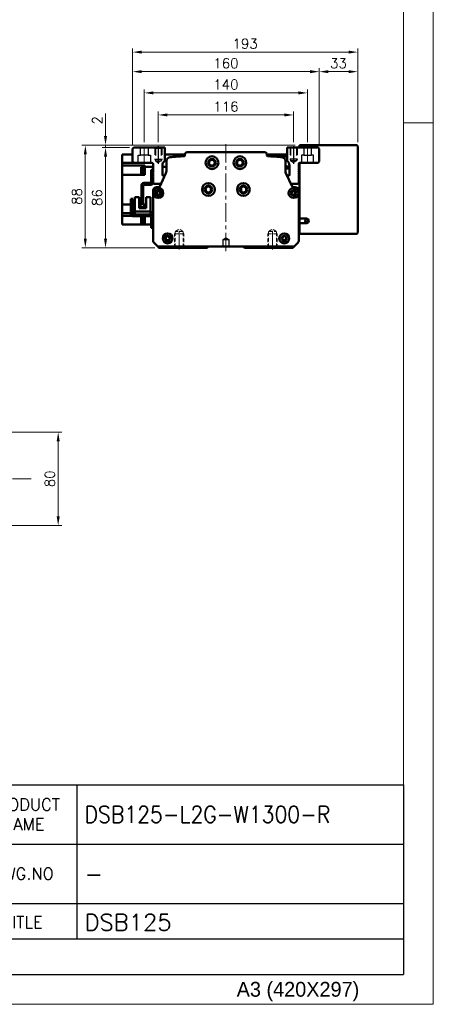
# Model space of a CAD drawing. Header units: millimetres. Extents: x 46891 to 50687, y 6223 to 10043.
# Tile 4 of 5: x 50332 to 50687, y 8529 to 9374. Entities that reach past the tile are written whole.
import ezdxf

# ---------------------------------------------------------------- set-up
doc = ezdxf.new("R2010")
doc.units = ezdxf.units.MM
doc.header["$LTSCALE"] = 0.5
for name, pattern in [('CENTER', [50.8, 31.75, -6.35, 6.35, -6.35]), ('HIDDEN', [9.525, 6.35, -3.175]), ('HIDDENX2', [19.05, 12.7, -6.35])]:
    doc.linetypes.add(name, pattern=pattern)
doc.layers.get('0').update_dxf_attribs({"lineweight": 20})
doc.layers.add('1', color=1, linetype='CENTER', lineweight=13)
doc.layers.add('외형선(ISO)', color=7, linetype='Continuous', lineweight=50)
for name, color, linetype in [('2', 2, 'HIDDENX2'), ('3', 3, 'Continuous'), ('C', 1, 'CENTER')]:
    doc.layers.add(name, color=color, linetype=linetype)
doc.styles.add('ACISOGDT', font='amgdt.shx')
doc.styles.add('DSR TEXT', font='romans.shx', dxfattribs={"bigfont": 'whgtxt.shx'})
doc.styles.get("Standard").update_dxf_attribs({"font": 'romans.shx', "bigfont": 'whgtxt.shx'})
doc.dimstyles.new('DSR', dxfattribs={"dimscale": 2, "dimtxt": 3, "dimasz": 3, "dimexe": 0.5, "dimexo": 0.5, "dimgap": 0.5, "dimtad": 1, "dimdsep": 46, "dimtxsty": 'Standard', "dimcen": 2.5, "dimclrd": 4, "dimclre": 4, "dimclrt": 2, "dimadec": 0, "dimazin": 2, "dimtfac": 1, "dimtmove": 0, "dimatfit": 3, "dimfxl": 0, "dimlwd": -1, "dimlwe": -1, "dimarcsym": 0})

# ---------------------------------------------------------------- blocks, each defined once
blk = doc.blocks.new('A$C13F00394')
at = {"layer": '3'}
for p, q in [((0, 32), (202.32, 32)), ((147.32, 32), (147.32, 6)), ((202.32, 32), (202.32, 0)), ((97.32, 22), (202.32, 22)), ((129.32, 12), (202.32, 12)), ((202.32, 6), (129.32, 6)), ((0, 0), (202.32, 0))]:
    blk.add_line(p, q, dxfattribs=at)
at = {"color": 7, "char_height": 2, "attachment_point": 5, "style": 'DSR TEXT'}
for s, insert in [('PRODUCT\\PNAME', (138.32, 27)), ('DWG.NO', (138.32, 17)), ('TITLE', (138.32, 8.83))]:
    blk.add_mtext(s, dxfattribs=dict(at, insert=insert))
blk = doc.blocks.new('A$C1C1952E1')
at = {"color": 1}
blk.add_lwpolyline([(0, 0), (420, 0), (420, 297), (0, 297)], close=True, dxfattribs=at)
at = {"color": 3}
blk.add_lwpolyline([(5, 5), (415, 5), (415, 292), (5, 292)], close=True, dxfattribs=at)
at = {"color": 7, "style": 'ACISOGDT'}
blk.add_text('A3 (420X297)', height=2.5, dxfattribs=at).set_placement((386.91, 1.28))
blk = doc.blocks.new('*D76')
at = {"color": 1, "linetype": 'ByBlock'}
for p, q in [((50451.36, 9269.31), (50451.36, 9295.56)), ((50459.16, 9292.56), (50559.56, 9292.56)), ((50567.36, 9269.31), (50567.36, 9295.56))]:
    blk.add_line(p, q, dxfattribs=at)
at = {"color": 1}
for points in [[(50459.16, 9293.86), (50459.16, 9291.26), (50451.36, 9292.56)], [(50559.56, 9293.86), (50559.56, 9291.26), (50567.36, 9292.56)]]:
    blk.add_solid(points, dxfattribs=at)
at = {"layer": 'Defpoints', "color": 0}
for p in [(50567.36, 9292.56), (50451.36, 9265.71), (50567.36, 9265.71)]:
    blk.add_point(p, dxfattribs=at)
at = {"color": 3, "insert": (50509.36, 9299.76), "char_height": 8.4, "attachment_point": 5, "style": 'DSR TEXT'}
blk.add_mtext('116', dxfattribs=at)
blk = doc.blocks.new('t8')
at = {"color": 2, "linetype": 'HIDDEN'}
for p, q in [((-4, 0), (-4, -12)), ((-3.4, -0.6), (-4, 0)), ((3.4, -0.6), (4, 0)), ((4, 0), (4, -12)), ((-3.4, -0.6), (3.4, -0.6)), ((-3.4, -0.6), (-3.4, -14)), ((3.4, -0.6), (3.4, -14)), ((-4, -12), (4, -12)), ((-4, -12), (-3.4, -13.04)), ((-3.4, -14), (3.4, -14)), ((-3.4, -14), (0, -15.96)), ((3.4, -14), (0, -15.96)), ((4, -12), (3.4, -13.04))]:
    blk.add_line(p, q, dxfattribs=at)
at = {"color": 1, "linetype": 'CENTER'}
blk.add_line((0, 1.44), (0, -17.13), dxfattribs=at)
blk = doc.blocks.new('A$C3CAC45BB')
blk.add_line((10.6, 20), (9, 20))
at = {"layer": '외형선(ISO)'}
for p, q in [((17.4, 50), (17.4, 38.6)), ((19, 50), (17.4, 50)), ((9, 20), (9, 36.5)), ((10.6, 36.5), (10.6, 20)), ((11.1, 38.6), (16.9, 38.6)), ((16.9, 37), (11.1, 37)), ((17.4, 38.6), (18.94, 38.6)), ((3.3, 26.5), (3.3, 14.1)), ((7, 26.5), (3.3, 26.5)), ((7, 17.1), (7, 26.5)), ((16.7, 26.5), (13, 26.5)), ((13, 26.5), (13, 17.1)), ((16.7, 14.1), (16.7, 26.5)), ((1.6, 25), (0, 25)), ((0, 22), (0, 25)), ((0, 22), (0, 12)), ((1.6, 25), (1.6, 22)), ((1.6, 12.1), (1.6, 22)), ((7, 18.1), (13, 18.1)), ((13, 17.8), (7, 17.8)), ((7, 17.1), (13, 17.1)), ((2, 10), (16.9, 10)), ((17, 11.6), (2.1, 11.6)), ((3.3, 11.6), (3.3, 14.1)), ((5.3, 14.1), (3.3, 14.1)), ((14.7, 14.1), (5.3, 14.1)), ((16.7, 14.1), (14.7, 14.1)), ((16.7, 14.1), (16.7, 11.6)), ((17.4, 9.5), (17.4, 3)), ((17.4, 0), (17.4, 3)), ((17.4, 0), (19, 0))]:
    blk.add_line(p, q, dxfattribs=at)
for centre, radius, start, end in [((11.1, 36.5), 2.1, 90, 180), ((11.1, 36.5), 0.5, 90, 180), ((16.9, 39.1), 0.5, 270, 0), ((16.9, 39.1), 2.1, 270, 346.22585), ((16.9, 39.1), 2.1, 346.22585, 0), ((2, 12), 2, 179.99989, 269.99989), ((2.1, 12.1), 0.5, 179.99989, 269.99989), ((16.9, 9.5), 0.5, 359.99989, 89.99989), ((17, 9.6), 2, 0.24541, 89.99989)]:
    blk.add_arc(centre, radius, start, end, dxfattribs=at)
blk = doc.blocks.new('*D79')
at = {"color": 1, "linetype": 'ByBlock'}
for p, q in [((50439.36, 9269.16), (50439.36, 9314.5)), ((50447.16, 9311.5), (50571.56, 9311.5)), ((50579.36, 9269.16), (50579.36, 9314.5))]:
    blk.add_line(p, q, dxfattribs=at)
at = {"color": 1}
for points in [[(50447.16, 9312.8), (50447.16, 9310.2), (50439.36, 9311.5)], [(50571.56, 9312.8), (50571.56, 9310.2), (50579.36, 9311.5)]]:
    blk.add_solid(points, dxfattribs=at)
at = {"layer": 'Defpoints', "color": 0}
for p in [(50579.36, 9311.5), (50439.36, 9265.56), (50579.36, 9265.56)]:
    blk.add_point(p, dxfattribs=at)
at = {"color": 3, "insert": (50509.36, 9318.7), "char_height": 8.4, "attachment_point": 5, "style": 'DSR TEXT'}
blk.add_mtext('140', dxfattribs=at)
blk = doc.blocks.new('*D78')
at = {"color": 1, "linetype": 'ByBlock'}
for p, q in [((50429.36, 9267.16), (50429.36, 9332.73)), ((50437.16, 9329.73), (50581.56, 9329.73)), ((50589.36, 9267.16), (50589.36, 9332.73))]:
    blk.add_line(p, q, dxfattribs=at)
at = {"color": 1}
for points in [[(50437.16, 9331.03), (50437.16, 9328.43), (50429.36, 9329.73)], [(50581.56, 9331.03), (50581.56, 9328.43), (50589.36, 9329.73)]]:
    blk.add_solid(points, dxfattribs=at)
at = {"layer": 'Defpoints', "color": 0}
for p in [(50589.36, 9329.73), (50429.36, 9263.56), (50589.36, 9263.56)]:
    blk.add_point(p, dxfattribs=at)
at = {"color": 3, "insert": (50509.36, 9336.93), "char_height": 8.4, "attachment_point": 5, "style": 'DSR TEXT'}
blk.add_mtext('160', dxfattribs=at)
blk = doc.blocks.new('*D80')
at = {"color": 1, "linetype": 'ByBlock'}
for p, q in [((50589.36, 9267.16), (50589.36, 9332.73)), ((50597.16, 9329.73), (50614.56, 9329.73)), ((50622.36, 9269.16), (50622.36, 9332.73))]:
    blk.add_line(p, q, dxfattribs=at)
at = {"color": 1}
for points in [[(50597.16, 9331.03), (50597.16, 9328.43), (50589.36, 9329.73)], [(50614.56, 9331.03), (50614.56, 9328.43), (50622.36, 9329.73)]]:
    blk.add_solid(points, dxfattribs=at)
at = {"layer": 'Defpoints', "color": 0}
for p in [(50622.36, 9329.73), (50622.36, 9265.56), (50589.36, 9263.56)]:
    blk.add_point(p, dxfattribs=at)
at = {"color": 3, "insert": (50605.86, 9336.93), "char_height": 8.4, "attachment_point": 5, "style": 'DSR TEXT'}
blk.add_mtext('33', dxfattribs=at)
blk = doc.blocks.new('*D81')
at = {"color": 1, "linetype": 'ByBlock'}
for p, q in [((50429.36, 9267.16), (50429.36, 9349.5)), ((50614.56, 9346.5), (50437.16, 9346.5)), ((50622.36, 9269.16), (50622.36, 9349.5))]:
    blk.add_line(p, q, dxfattribs=at)
at = {"color": 1}
for points in [[(50437.16, 9347.8), (50437.16, 9345.2), (50429.36, 9346.5)], [(50614.56, 9347.8), (50614.56, 9345.2), (50622.36, 9346.5)]]:
    blk.add_solid(points, dxfattribs=at)
at = {"layer": 'Defpoints', "color": 0}
for p in [(50429.36, 9346.5), (50622.36, 9265.56), (50429.36, 9263.56)]:
    blk.add_point(p, dxfattribs=at)
at = {"color": 3, "insert": (50525.86, 9353.7), "char_height": 8.4, "attachment_point": 5, "style": 'DSR TEXT'}
blk.add_mtext('193', dxfattribs=at)
blk = doc.blocks.new('*D82')
at = {"color": 1, "linetype": 'ByBlock'}
for p, q in [((50426.76, 9264.56), (50403.1, 9264.56)), ((50406.1, 9256.76), (50406.1, 9186.36)), ((50448.26, 9178.56), (50403.1, 9178.56))]:
    blk.add_line(p, q, dxfattribs=at)
at = {"color": 1}
for points in [[(50404.8, 9256.76), (50407.4, 9256.76), (50406.1, 9264.56)], [(50404.8, 9186.36), (50407.4, 9186.36), (50406.1, 9178.56)]]:
    blk.add_solid(points, dxfattribs=at)
at = {"layer": 'Defpoints', "color": 0}
for p in [(50430.36, 9264.56), (50406.1, 9178.56), (50451.86, 9178.56)]:
    blk.add_point(p, dxfattribs=at)
at = {"color": 3, "insert": (50398.9, 9221.56), "char_height": 8.4, "attachment_point": 5, "rotation": 90, "style": 'DSR TEXT'}
blk.add_mtext('86', dxfattribs=at)
blk = doc.blocks.new('*D88')
at = {"color": 1, "linetype": 'ByBlock'}
for p, q in [((50406.1, 9274.36), (50406.1, 9293.76)), ((50568.76, 9266.56), (50403.1, 9266.56)), ((50406.1, 9264.56), (50406.1, 9266.56)), ((50426.76, 9264.56), (50403.1, 9264.56)), ((50406.1, 9256.76), (50406.1, 9248.95))]:
    blk.add_line(p, q, dxfattribs=at)
at = {"color": 1}
for points in [[(50404.8, 9274.36), (50407.4, 9274.36), (50406.1, 9266.56)], [(50404.8, 9256.76), (50407.4, 9256.76), (50406.1, 9264.56)]]:
    blk.add_solid(points, dxfattribs=at)
at = {"layer": 'Defpoints', "color": 0}
for p in [(50406.1, 9266.56), (50572.36, 9266.56), (50430.36, 9264.56)]:
    blk.add_point(p, dxfattribs=at)
at = {"color": 3, "insert": (50398.9, 9287.96), "char_height": 8.4, "attachment_point": 5, "rotation": 90, "style": 'DSR TEXT'}
blk.add_mtext('2', dxfattribs=at)
blk = doc.blocks.new('*D89')
at = {"color": 1, "linetype": 'ByBlock'}
for p, q in [((50568.76, 9266.56), (50385.77, 9266.56)), ((50388.77, 9258.76), (50388.77, 9186.36)), ((50448.26, 9178.56), (50385.77, 9178.56))]:
    blk.add_line(p, q, dxfattribs=at)
at = {"color": 1}
for points in [[(50387.47, 9258.76), (50390.07, 9258.76), (50388.77, 9266.56)], [(50387.47, 9186.36), (50390.07, 9186.36), (50388.77, 9178.56)]]:
    blk.add_solid(points, dxfattribs=at)
at = {"layer": 'Defpoints', "color": 0}
for p in [(50572.36, 9266.56), (50388.77, 9178.56), (50451.86, 9178.56)]:
    blk.add_point(p, dxfattribs=at)
at = {"color": 3, "insert": (50381.57, 9222.56), "char_height": 8.4, "attachment_point": 5, "rotation": 90, "style": 'DSR TEXT'}
blk.add_mtext('88', dxfattribs=at)
blk = doc.blocks.new('*D94')
at = {"color": 1, "linetype": 'ByBlock'}
for p, q in [((50281.9, 9020.17), (50368.5, 9020.17)), ((50365.5, 9012.37), (50365.5, 8947.97)), ((50281.9, 8940.17), (50368.5, 8940.17))]:
    blk.add_line(p, q, dxfattribs=at)
at = {"color": 1}
for points in [[(50364.2, 9012.37), (50366.8, 9012.37), (50365.5, 9020.17)], [(50364.2, 8947.97), (50366.8, 8947.97), (50365.5, 8940.17)]]:
    blk.add_solid(points, dxfattribs=at)
at = {"layer": 'Defpoints', "color": 0}
for p in [(50278.3, 9020.17), (50278.3, 8940.17), (50365.5, 8940.17)]:
    blk.add_point(p, dxfattribs=at)
at = {"color": 3, "insert": (50358.3, 8980.17), "char_height": 8.4, "attachment_point": 5, "rotation": 90, "style": 'DSR TEXT'}
blk.add_mtext('80', dxfattribs=at)

msp = doc.modelspace()

# ---------------------------------------------------------------- linework, layer by layer
at = {"color": 1}
msp.add_line((50687.20972, 9285.82874), (50661.72712, 9285.82874), dxfattribs=at)
at = {"layer": '1'}
for p, q in [((50439.35682, 9265.55564), (50439.35682, 9250.55564)), ((50509.35682, 9267.55564), (50509.35682, 9174.55564)), ((50579.35682, 9265.55564), (50579.35682, 9250.55564)), ((50342.25224, 8980.17354), (48722.25224, 8980.17354))]:
    msp.add_line(p, q, dxfattribs=at)
at = {"layer": '2'}
for p, q in [((50434.10682, 9251.55564), (50434.10682, 9258.05564)), ((50434.10682, 9258.05564), (50436.05682, 9258.05564)), ((50436.05682, 9258.05564), (50436.05682, 9264.55564)), ((50442.65682, 9258.05564), (50436.05682, 9258.05564)), ((50442.65682, 9264.55564), (50442.65682, 9258.05564)), ((50442.65682, 9258.05564), (50444.60682, 9258.05564)), ((50444.60682, 9258.05564), (50444.60682, 9251.55564)), ((50448.35682, 9264.55564), (50448.35682, 9254.55564)), ((50448.85682, 9264.05564), (50448.35682, 9264.55564)), ((50448.85682, 9264.05564), (50448.85682, 9253.05564)), ((50448.85682, 9264.05564), (50453.85682, 9264.05564)), ((50453.85682, 9264.05564), (50454.35682, 9264.55564)), ((50453.85682, 9264.05564), (50453.85682, 9253.05564)), ((50454.35682, 9264.55564), (50454.35682, 9254.55564)), ((50564.35682, 9264.55564), (50564.35682, 9254.55564)), ((50564.85682, 9264.05564), (50564.35682, 9264.55564)), ((50564.85682, 9264.05564), (50564.85682, 9253.05564)), ((50569.85682, 9264.05564), (50564.85682, 9264.05564)), ((50569.85682, 9264.05564), (50570.35682, 9264.55564)), ((50569.85682, 9264.05564), (50569.85682, 9253.05564)), ((50570.35682, 9264.55564), (50570.35682, 9254.55564)), ((50576.05682, 9258.05564), (50574.10682, 9258.05564)), ((50574.10682, 9258.05564), (50574.10682, 9251.55564)), ((50576.05682, 9264.55564), (50576.05682, 9258.05564)), ((50576.05682, 9258.05564), (50582.65682, 9258.05564)), ((50582.65682, 9258.05564), (50582.65682, 9264.55564)), ((50584.60682, 9258.05564), (50582.65682, 9258.05564)), ((50584.60682, 9251.55564), (50584.60682, 9258.05564)), ((50448.35682, 9254.55564), (50454.35682, 9254.55564)), ((50448.35682, 9254.55564), (50448.85682, 9253.68961)), ((50448.85682, 9253.05564), (50451.35682, 9251.61226)), ((50448.85682, 9253.05564), (50453.85682, 9253.05564)), ((50453.85682, 9253.05564), (50451.35682, 9251.61226)), ((50454.35682, 9254.55564), (50453.85682, 9253.68961)), ((50570.35682, 9254.55564), (50564.35682, 9254.55564)), ((50564.35682, 9254.55564), (50564.85682, 9253.68961)), ((50569.85682, 9253.05564), (50564.85682, 9253.05564)), ((50564.85682, 9253.05564), (50567.35682, 9251.61226)), ((50569.85682, 9253.05564), (50567.35682, 9251.61226)), ((50570.35682, 9254.55564), (50569.85682, 9253.68961)), ((50506.85682, 9185.55564), (50509.35682, 9187.05779)), ((50506.85682, 9179.55564), (50506.85682, 9185.55564)), ((50506.85682, 9185.55564), (50511.85682, 9185.55564)), ((50509.35682, 9187.05779), (50511.85682, 9185.55564)), ((50511.85682, 9185.55564), (50511.85682, 9179.55564)), ((50511.85682, 9179.55564), (50506.85682, 9179.55564))]:
    msp.add_line(p, q, dxfattribs=at)
at = {"layer": '3'}
for p in [(50661.72712, 8717.56676), (49630.61213, 8554.47812)]:
    msp.add_line(p, (50661.72712, 8554.47812), dxfattribs=at)
at = {"layer": 'C'}
for p, q in [((50451.35682, 9265.70697), (50451.35682, 9250.72739)), ((50567.35682, 9265.70697), (50567.35682, 9250.72739))]:
    msp.add_line(p, q, dxfattribs=at)
at = {"layer": '외형선(ISO)'}
for p, q in [((50572.35682, 9265.55564), (50572.35682, 9266.55564)), ((50621.35682, 9266.55564), (50572.35682, 9266.55564)), ((50572.35682, 9264.55564), (50572.35682, 9265.55564)), ((50622.35682, 9191.55564), (50622.35682, 9265.55564)), ((50420.25682, 9255.05564), (50420.25682, 9258.55564)), ((50429.35682, 9258.55564), (50420.25682, 9258.55564)), ((50430.35682, 9264.55564), (50429.35682, 9263.55564)), ((50429.35682, 9263.55564), (50429.35682, 9252.55564)), ((50456.85682, 9264.55564), (50430.35682, 9264.55564)), ((50456.85682, 9253.08446), (50456.85682, 9264.55564)), ((50474.12942, 9258.55564), (50456.85682, 9258.55564)), ((50474.12942, 9258.55564), (50474.12942, 9257.77112)), ((50542.58423, 9260.55564), (50476.12942, 9260.55564)), ((50544.58423, 9257.77112), (50544.58423, 9258.55564)), ((50544.58423, 9258.55564), (50561.85682, 9258.55564)), ((50561.85682, 9256.84323), (50550.57827, 9256.84323)), ((50561.85682, 9264.55564), (50561.85682, 9253.08446)), ((50588.35682, 9264.55564), (50561.85682, 9264.55564)), ((50589.35682, 9263.55564), (50588.35682, 9264.55564)), ((50589.35682, 9252.55564), (50589.35682, 9263.55564)), ((50420.25682, 9255.05564), (50420.25682, 9251.55564)), ((50420.25682, 9251.55564), (50420.25682, 9249.06372)), ((50430.35682, 9251.55564), (50420.25682, 9251.55564)), ((50420.25682, 9244.55564), (50420.25682, 9249.06372)), ((50439.75682, 9249.06372), (50420.25682, 9249.06372)), ((50429.35682, 9252.55564), (50430.35682, 9251.55564)), ((50430.35682, 9251.55564), (50445.85682, 9251.55564)), ((50439.75682, 9249.06372), (50439.75682, 9248.51432)), ((50439.75682, 9248.11501), (50439.75682, 9248.51432)), ((50446.85682, 9250.55564), (50446.85682, 9244.05564)), ((50454.85682, 9241.05564), (50454.85682, 9249.08446)), ((50458.35682, 9253.21813), (50458.35682, 9244.65382)), ((50560.35682, 9244.65382), (50560.35682, 9253.21813)), ((50563.85682, 9248.30564), (50560.35682, 9248.30564)), ((50563.85682, 9249.08446), (50563.85682, 9241.05564)), ((50571.85682, 9244.05564), (50571.85682, 9250.55564)), ((50571.85682, 9249.55564), (50572.35682, 9249.55564)), ((50572.35682, 9203.55564), (50572.35682, 9251.42167)), ((50572.85682, 9251.55564), (50588.35682, 9251.55564)), ((50588.35682, 9251.55564), (50589.35682, 9252.55564)), ((50420.25682, 9244.55564), (50420.25682, 9241.05564)), ((50439.75682, 9241.05564), (50420.25682, 9241.05564)), ((50420.25682, 9215.75564), (50420.25682, 9241.05564)), ((50436.55682, 9242.0516), (50436.55682, 9247.6516)), ((50438.55682, 9247.6516), (50436.55682, 9247.6516)), ((50438.55682, 9242.0516), (50436.55682, 9242.0516)), ((50438.55682, 9241.9016), (50438.55682, 9247.8016)), ((50439.25682, 9247.8016), (50438.55682, 9247.8016)), ((50439.25682, 9241.9016), (50438.55682, 9241.9016)), ((50439.25682, 9241.8516), (50439.25682, 9247.8516)), ((50439.75682, 9247.8516), (50439.25682, 9247.8516)), ((50439.75682, 9241.8516), (50439.25682, 9241.8516)), ((50446.85682, 9248.11501), (50439.75682, 9248.11501)), ((50439.75682, 9241.05564), (50439.75682, 9248.11501)), ((50446.85682, 9244.05564), (50447.35682, 9243.55564)), ((50447.35682, 9243.55564), (50446.85682, 9243.05564)), ((50446.85682, 9243.05564), (50446.85682, 9242.05564)), ((50446.85682, 9242.05564), (50447.35682, 9241.55564)), ((50447.35682, 9241.55564), (50446.85682, 9241.05564)), ((50446.85682, 9241.05564), (50446.85682, 9240.05564)), ((50446.85682, 9240.05564), (50447.35682, 9239.55564)), ((50457.89662, 9242.55853), (50452.62495, 9231.13658)), ((50458.35682, 9248.11501), (50454.85682, 9248.11501)), ((50456.97221, 9240.55564), (50455.35682, 9240.55564)), ((50563.85682, 9246.55564), (50560.35682, 9246.55564)), ((50566.0887, 9231.13658), (50560.81703, 9242.55853)), ((50563.35682, 9240.55564), (50561.74144, 9240.55564)), ((50571.35682, 9243.55564), (50571.85682, 9244.05564)), ((50571.85682, 9243.05564), (50571.35682, 9243.55564)), ((50571.35682, 9241.55564), (50571.85682, 9242.05564)), ((50571.85682, 9241.05564), (50571.35682, 9241.55564)), ((50571.35682, 9239.55564), (50571.85682, 9240.05564)), ((50571.85682, 9242.05564), (50571.85682, 9243.05564)), ((50571.85682, 9240.05564), (50571.85682, 9241.05564)), ((50447.35682, 9239.55564), (50446.85682, 9239.05564)), ((50446.85682, 9239.05564), (50446.85682, 9234.55564)), ((50447.85682, 9233.55564), (50452.35682, 9233.55564)), ((50566.35682, 9233.55564), (50570.85682, 9233.55564)), ((50571.85682, 9239.05564), (50571.35682, 9239.55564)), ((50571.85682, 9234.55564), (50571.85682, 9239.05564)), ((50446.85682, 9227.55564), (50446.85682, 9184.79828)), ((50451.71699, 9230.55564), (50449.85682, 9230.55564)), ((50496.35682, 9229.9854), (50496.35682, 9227.12588)), ((50522.35682, 9229.9854), (50522.35682, 9227.12588)), ((50568.85682, 9230.55564), (50566.99666, 9230.55564)), ((50571.85682, 9184.79828), (50571.85682, 9227.55564)), ((50420.25682, 9215.75564), (50427.85686, 9215.75564)), ((50420.25682, 9215.75564), (50420.25682, 9212.25564)), ((50429.45686, 9215.75564), (50431.15684, 9215.75564)), ((50434.85684, 9215.75564), (50436.85682, 9215.75564)), ((50438.45682, 9215.75564), (50440.85684, 9215.75564)), ((50439.75682, 9215.75564), (50439.75682, 9213.65578)), ((50420.25682, 9208.27702), (50420.25682, 9212.25564)), ((50420.25682, 9208.27702), (50420.25682, 9206.05564)), ((50427.85685, 9208.27702), (50420.25682, 9208.27702)), ((50428.53414, 9206.05564), (50420.25682, 9206.05564)), ((50420.25682, 9206.05564), (50420.25682, 9202.55564)), ((50431.15683, 9208.27702), (50429.45685, 9208.27702)), ((50446.85682, 9208.99627), (50444.55683, 9208.99627)), ((50420.25682, 9198.55564), (50420.25682, 9202.55564)), ((50439.75682, 9198.55564), (50420.25682, 9198.55564)), ((50436.55682, 9199.26693), (50436.55682, 9204.86693)), ((50438.55682, 9204.86693), (50436.55682, 9204.86693)), ((50438.55682, 9199.26693), (50436.55682, 9199.26693)), ((50438.55682, 9199.11693), (50438.55682, 9205.01693)), ((50439.25682, 9205.01693), (50438.55682, 9205.01693)), ((50439.25682, 9199.11693), (50438.55682, 9199.11693)), ((50439.25682, 9199.06693), (50439.25682, 9205.06693)), ((50439.75682, 9205.06693), (50439.25682, 9205.06693)), ((50439.75682, 9199.06693), (50439.25682, 9199.06693)), ((50439.75682, 9205.55578), (50439.75682, 9204.11562)), ((50439.75682, 9198.55564), (50439.75682, 9204.11562)), ((50446.85682, 9198.55564), (50439.75682, 9198.55564)), ((50443.55682, 9198.52072), (50443.55682, 9198.55564)), ((50444.25682, 9198.52072), (50443.55682, 9198.52072)), ((50444.25682, 9198.55564), (50444.25682, 9198.52072)), ((50572.35682, 9202.55564), (50571.85682, 9202.55564)), ((50572.35682, 9202.09813), (50571.85682, 9202.09813)), ((50572.35682, 9198.55564), (50571.85682, 9198.55564)), ((50572.35682, 9199.55564), (50572.35682, 9203.55564)), ((50572.35682, 9203.55564), (50578.35682, 9203.55564)), ((50578.35682, 9199.55564), (50572.35682, 9199.55564)), ((50572.35682, 9191.55564), (50572.35682, 9199.55564)), ((50572.35682, 9190.55564), (50572.35682, 9191.55564)), ((50572.35682, 9190.55564), (50621.35682, 9190.55564)), ((50447.7355, 9182.67696), (50450.85682, 9179.55564)), ((50567.85682, 9179.55564), (50570.97814, 9182.67696)), ((50450.85682, 9179.55564), (50451.85682, 9178.55564)), ((50450.85682, 9179.55564), (50567.85682, 9179.55564)), ((50451.85682, 9178.55564), (50493.35682, 9178.55564)), ((50493.35682, 9178.55564), (50494.21038, 9179.40919)), ((50524.50327, 9179.40919), (50525.35682, 9178.55564)), ((50525.35682, 9178.55564), (50566.85682, 9178.55564)), ((50566.85682, 9178.55564), (50567.85682, 9179.55564))]:
    msp.add_line(p, q, dxfattribs=at)
for centre, radius in [((50497.35682, 9251.55564), 5.5), ((50521.35682, 9251.55564), 5.5), ((50497.35682, 9251.55564), 3.3), ((50497.35682, 9251.55564), 2.4585), ((50521.35682, 9251.55564), 3.3), ((50521.35682, 9251.55564), 2.4585), ((50494.35682, 9228.55564), 5.5), ((50494.35682, 9228.55564), 3.3), ((50524.35682, 9228.55564), 5.5), ((50524.35682, 9228.55564), 3.3), ((50451.35682, 9225.55564), 4.25), ((50451.35682, 9225.55564), 2.25), ((50494.35682, 9228.55564), 2.4585), ((50524.35682, 9228.55564), 2.4585), ((50567.35682, 9225.55564), 4.25), ((50567.35682, 9225.55564), 2.25), ((50578.35682, 9201.55564), 1.2295), ((50459.35682, 9186.55564), 4.25), ((50559.35682, 9186.55564), 4.25), ((50459.35682, 9186.55564), 2.25), ((50559.35682, 9186.55564), 2.25)]:
    msp.add_circle(centre, radius, dxfattribs=at)
for centre, radius, start, end in [((50621.35682, 9265.55564), 1, 0, 90), ((50509.35682, 8761.55564), 497, 94.11817747, 95.57599887), ((50473.62942, 9257.77112), 0.5, 274.11817747, 0), ((50476.12942, 9258.55564), 2, 89.99999999, 180), ((50542.58423, 9258.55564), 2, 0, 89.99999999), ((50545.08423, 9257.77112), 0.5, 180, 265.88182237), ((50509.35682, 8761.55564), 497, 84.42400111, 85.88182251), ((50445.85682, 9250.55564), 1, 0, 90), ((50459.85682, 9249.08446), 5, 126.86989765, 180), ((50461.35682, 9253.21813), 3, 95.57599886, 180), ((50557.35682, 9253.21813), 3, 0, 84.42400111), ((50558.85682, 9249.08446), 5, 0, 53.13010235), ((50572.85682, 9250.55564), 1, 90, 180), ((50455.35682, 9241.05564), 0.5, 180, 270), ((50453.35682, 9244.65382), 5, 335.22485942, 0), ((50565.35682, 9244.65382), 5, 180, 204.77514056), ((50563.35682, 9241.05564), 0.5, 270, 0), ((50447.85682, 9234.55564), 1, 180, 270), ((50452.35682, 9230.55564), 3, 65.224808, 90), ((50566.35682, 9230.55564), 3, 90, 114.77508892), ((50570.85682, 9234.55564), 1, 270, 0), ((50449.85682, 9227.55564), 3, 89.99999999, 180), ((50451.35682, 9225.55564), 1.621, 36.95084612, 323.049153), ((50451.35682, 9225.55564), 1.5, 48.1896836, 311.81031516), ((50451.71699, 9231.55564), 1, 269.99999999, 335.22485942), ((50452.75682, 9227.12089), 0.6, 259.96251873, 324.85511283), ((50452.75682, 9223.99039), 0.6, 35.14488628, 100.03748038), ((50565.95682, 9227.12089), 0.6, 215.14488418, 280.03748038), ((50565.95682, 9223.99039), 0.6, 79.96251915, 144.85511722), ((50567.35682, 9225.55564), 1.621, 143.04915509, 216.95084916), ((50567.35682, 9225.55564), 1.621, 216.95084603, 143.049153), ((50566.99666, 9231.55564), 1, 204.77514056, 269.99999999), ((50567.35682, 9225.55564), 1.5, 228.1896836, 131.81031516), ((50568.85682, 9227.55564), 3, 0, 89.99999999), ((50578.35682, 9201.55564), 2, 270, 90), ((50621.35682, 9191.55564), 1, 270, 0), ((50449.85682, 9184.79828), 3, 180, 224.99999999), ((50459.35682, 9186.55564), 1.621, 129.96149723, 50.03850277), ((50459.35682, 9186.55564), 1.6, 134.4153086, 45.5846914), ((50457.88713, 9188.05564), 0.5, 328.99692459, 55.46537519), ((50460.82652, 9188.05564), 0.5, 124.53462897, 211.00307542), ((50559.35682, 9186.55564), 1.621, 129.96149723, 50.03850277), ((50559.35682, 9186.55564), 1.6, 134.4153086, 45.5846914), ((50557.88713, 9188.05564), 0.5, 328.99692459, 55.4653732), ((50560.82652, 9188.05564), 0.5, 124.53463096, 211.00307541), ((50568.85682, 9184.79828), 3, 314.99999999, 0), ((50494.56393, 9179.05564), 0.5, 90, 135), ((50524.14972, 9179.05564), 0.5, 45, 90)]:
    msp.add_arc(centre, radius, start, end, dxfattribs=at)
for points, knots in [([(50452.35682, 9226.67367), (50452.40164, 9226.63359), (50452.45566, 9226.59823), (50452.55863, 9226.55232), (50452.60661, 9226.53815), (50452.65225, 9226.53007)], [0.07992218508, 0.07992218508, 0.07992218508, 0.07992218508, 0.09795879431, 0.09795879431, 0.11258358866, 0.11258358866, 0.11258358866, 0.11258358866]), ([(50452.65225, 9224.58121), (50452.60661, 9224.57313), (50452.55863, 9224.55896), (50452.45566, 9224.51305), (50452.40164, 9224.47769), (50452.35682, 9224.43761)], [0.04726078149, 0.04726078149, 0.04726078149, 0.04726078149, 0.06188557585, 0.06188557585, 0.07992218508, 0.07992218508, 0.07992218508, 0.07992218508]), ([(50566.0614, 9226.53007), (50566.10704, 9226.53815), (50566.15502, 9226.55232), (50566.25799, 9226.59823), (50566.31201, 9226.63359), (50566.35682, 9226.67367)], [0.04726078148, 0.04726078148, 0.04726078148, 0.04726078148, 0.06188557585, 0.06188557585, 0.07992218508, 0.07992218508, 0.07992218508, 0.07992218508]), ([(50566.35682, 9224.43761), (50566.31201, 9224.47769), (50566.25799, 9224.51305), (50566.15502, 9224.55896), (50566.10704, 9224.57313), (50566.0614, 9224.58121)], [0.07992218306, 0.07992218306, 0.07992218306, 0.07992218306, 0.09795879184, 0.09795879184, 0.11258358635, 0.11258358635, 0.11258358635, 0.11258358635])]:
    msp.add_open_spline(points, degree=3, knots=knots, dxfattribs=at)
for points in [[(50458.23706, 9187.6985), (50458.26647, 9187.72731), (50458.29361, 9187.76134), (50458.3157, 9187.7981)], [(50460.39795, 9187.7981), (50460.42004, 9187.76134), (50460.44718, 9187.72731), (50460.47659, 9187.6985)], [(50558.23706, 9187.6985), (50558.26647, 9187.72731), (50558.29361, 9187.76134), (50558.3157, 9187.7981)], [(50560.39795, 9187.7981), (50560.42004, 9187.76134), (50560.44718, 9187.72731), (50560.47659, 9187.6985)]]:
    msp.add_open_spline(points, degree=3, dxfattribs=at)

# ---------------------------------------------------------------- block references
at = {"xscale": 5.096520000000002, "yscale": 5.096520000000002, "zscale": 5.096520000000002}
for name, p in [('A$C1C1952E1', (48546.67132, 8528.99552)), ('A$C13F00394', (49630.61214, 8554.47812))]:
    msp.add_blockref(name, p, dxfattribs=at)
msp.add_blockref('A$C3CAC45BB', (50427.85684, 9195.55576))
at = {"rotation": 180}
msp.add_blockref('t8', (50469.35682, 9178.55564), dxfattribs=at)
at = {"xscale": -1, "rotation": 180}
msp.add_blockref('t8', (50549.35682, 9178.55564), dxfattribs=at)

# ---------------------------------------------------------------- texts
at = {"color": 2, "style": 'DSR TEXT', "width": 0.9}
msp.add_text('DSB125-L2G-W1300-R', height=14.270256, dxfattribs=at).set_placement((50388.09783, 8684.85553))
at = {"color": 2, "style": 'DSR TEXT'}
for s, height, p in [('-', 14.27026, (50388.09783, 8633.89033)), ('DSB125', 14.270256, (50388.09783, 8592.22791))]:
    msp.add_text(s, height=height, dxfattribs=at).set_placement(p)

# ---------------------------------------------------------------- dimensions: what is measured, and where the dimension line sits
for base, p1, p2, picture, middle in [((50429.35682, 9346.50386), (50622.35682, 9265.55564), (50429.35682, 9263.55564), '*D81', (50525.85682, 9353.70386)), ((50589.35682, 9329.73486), (50429.35682, 9263.55564), (50589.35682, 9263.55564), '*D78', (50509.35682, 9336.93486)), ((50622.35682, 9329.73486), (50589.35682, 9263.55564), (50622.35682, 9265.55564), '*D80', (50605.85682, 9336.93486)), ((50579.35682, 9311.50123), (50439.35682, 9265.55564), (50579.35682, 9265.55564), '*D79', (50509.35682, 9318.70123)), ((50567.35682, 9292.55749), (50451.35682, 9265.70697), (50567.35682, 9265.70697), '*D76', (50509.35682, 9299.75749))]:
    dim = msp.add_linear_dim(base=base, p1=p1, p2=p2, dimstyle='DSR', override={"dimscale": 3, "dimtxt": 2.8, "dimasz": 2.600136, "dimexe": 1, "dimexo": 1.2, "dimgap": 1, "dimdec": 4, "dimtxsty": 'DSR TEXT', "dimclrd": 1, "dimclre": 1, "dimclrt": 3, "dimtdec": 4, "dimtix": 1})
    dim.commit()
    dim.dimension.update_dxf_attribs({"geometry": picture, "text_midpoint": middle})
dim = msp.add_linear_dim(base=(50406.10474, 9266.55564), p1=(50430.35682, 9264.55564), p2=(50572.35682, 9266.55564), angle=90, dimstyle='DSR', override={"dimscale": 3, "dimtxt": 2.8, "dimasz": 2.600136, "dimexe": 1, "dimexo": 1.2, "dimgap": 1, "dimdec": 4, "dimtxsty": 'DSR TEXT', "dimclrd": 1, "dimclre": 1, "dimclrt": 3, "dimtdec": 4, "dimtix": 1})
dim.commit()
dim.dimension.update_dxf_attribs({"geometry": '*D88', "text_midpoint": (50406.10474, 9287.95646), "dimtype": 160})
for base, p1, p2, picture, middle in [((50388.76762, 9178.55564), (50572.35682, 9266.55564), (50451.85682, 9178.55564), '*D89', (50381.56762, 9222.55564)), ((50406.10474, 9178.55564), (50430.35682, 9264.55564), (50451.85682, 9178.55564), '*D82', (50398.90474, 9221.55564)), ((50365.50158, 8940.17354), (50278.29922, 9020.17354), (50278.29922, 8940.17354), '*D94', (50358.30158, 8980.17354))]:
    dim = msp.add_linear_dim(base=base, p1=p1, p2=p2, angle=90, dimstyle='DSR', override={"dimscale": 3, "dimtxt": 2.8, "dimasz": 2.600136, "dimexe": 1, "dimexo": 1.2, "dimgap": 1, "dimdec": 4, "dimtxsty": 'DSR TEXT', "dimclrd": 1, "dimclre": 1, "dimclrt": 3, "dimtdec": 4, "dimtix": 1})
    dim.commit()
    dim.dimension.update_dxf_attribs({"geometry": picture, "text_midpoint": middle})

doc.saveas('drawing.dxf')
